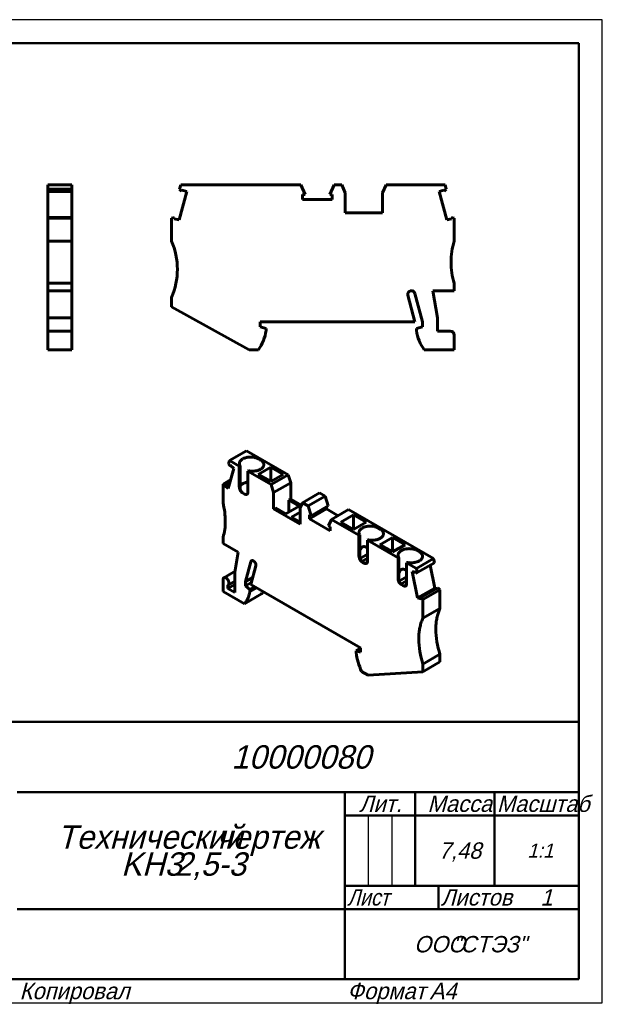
# Model space of a CAD drawing. Header units: millimetres. Extents: x 0 to 297, y 0 to 210.
# Tile 2 of 2: x 173 to 297, y 0 to 210. Entities that reach past the tile are written whole.
import ezdxf

# ---------------------------------------------------------------- set-up
doc = ezdxf.new("R2010")
doc.units = ezdxf.units.MM
doc.styles.add('TextStyle_2', font='T-FLEX Type A.TTF', dxfattribs={"oblique": 15, "height": 3.5})
doc.styles.add('TextStyle_4', font='T-FLEX Type A.TTF', dxfattribs={"width": 0.883061, "oblique": 15, "height": 3.5})
doc.styles.add('TextStyle_6', font='T-FLEX Type A.TTF', dxfattribs={"width": 0.98844, "oblique": 15, "height": 3.5})
doc.styles.add('TextStyle_7', font='T-FLEX Type A.TTF', dxfattribs={"oblique": 15, "height": 5})
doc.styles.add('TextStyle_8', font='T-FLEX Type A.TTF', dxfattribs={"oblique": 15, "height": 3})
doc.styles.add('TextStyle_9', font='T-FLEX Type A.TTF', dxfattribs={"oblique": 15, "height": 3.5})

# ---------------------------------------------------------------- blocks, each defined once
blk = doc.blocks.new('_FR1Страница_1')
at = {"color": 7, "linetype": 'Continuous', "lineweight": 25}
for p, q in [((297, 210), (0, 210)), ((297, 0), (297, 210)), ((247, 40), (247, 25)), ((252, 40), (252, 25)), ((242, 20), (292, 20)), ((262, 20), (262, 20)), ((0, 0), (297, 0))]:
    blk.add_line(p, q, dxfattribs=at)
at = {"color": 7, "linetype": 'Continuous', "lineweight": 50}
for p, q in [((20, 205), (292, 205)), ((292, 205), (292, 5)), ((107, 60), (292, 60)), ((172, 45), (292, 45)), ((242, 45), (242, 5)), ((257, 45), (257, 25)), ((274, 45), (274, 25)), ((242, 40), (292, 40)), ((242, 25), (292, 25)), ((262, 25), (262, 20)), ((172, 20), (292, 20)), ((292, 5), (20, 5))]:
    blk.add_line(p, q, dxfattribs=at)
at = {"color": 7, "oblique": 15}
for s, height, style, p in [('10000080', 5, 'TextStyle_7', (217.77, 50)), ('Лит.', 3.5, 'TextStyle_2', (245.03, 40.76)), ('Масса', 3.5, 'TextStyle_2', (259.65, 40.76)), ('Технический', 5, 'TextStyle_7', (180.55, 32.88)), ('чертеж', 5, 'TextStyle_7', (214.51, 32.88)), ('7,48', 3.5, 'TextStyle_2', (262.03, 30.75)), ('1:1', 3, 'TextStyle_8', (280.99, 31)), ('KH3', 5, 'TextStyle_7', (194.18, 27.12)), ('2,5-3', 5, 'TextStyle_7', (205.62, 27.12)), ('Листов', 3.5, 'TextStyle_2', (262.5, 20.75)), ('1', 3.5, 'TextStyle_9', (283.78, 20.75)), ('ООО', 3.5, 'TextStyle_2', (256.78, 10.75)), ('"СТЭЗ"', 3.5, 'TextStyle_2', (265.03, 10.75)), ('Копировал', 3.5, 'TextStyle_2', (172.5, 0.75)), ('Формат', 3.5, 'TextStyle_2', (242.5, 0.75)), ('A4', 3.5, 'TextStyle_2', (260.12, 0.75))]:
    blk.add_text(s, height=height, dxfattribs=dict(at, style=style)).set_placement(p)
for s, style, width, p in [('Масштаб', 'TextStyle_6', 0.98844, (274.5, 40.76)), ('Лист', 'TextStyle_4', 0.883061, (242.5, 20.75))]:
    blk.add_text(s, height=3.5, dxfattribs=dict(at, style=style, width=width)).set_placement(p)
blk = doc.blocks.new('Страница_1')
at = {"color": 7, "linetype": 'Continuous', "lineweight": 60}
for p, q in [((178.536, 174.729), (183.686, 174.729)), ((178.536, 174.729), (178.536, 173.767)), ((183.686, 174.729), (183.686, 173.767)), ((206.936, 174.729), (206.678, 173.767)), ((232.567, 174.729), (206.936, 174.729)), ((233.492, 172.624), (232.567, 174.729)), ((239.686, 174.729), (238.761, 172.624)), ((239.686, 174.729), (241.358, 174.729)), ((241.358, 174.729), (242.076, 173.029)), ((250.076, 173.029), (250.795, 174.729)), ((250.795, 174.729), (263.416, 174.729)), ((263.416, 174.729), (263.674, 173.767)), ((178.536, 173.334), (178.536, 173.767)), ((178.536, 173.767), (183.686, 173.767)), ((183.686, 173.334), (178.536, 173.334)), ((178.536, 173.332), (178.536, 173.32)), ((178.536, 167.752), (178.536, 173.32)), ((178.536, 173.32), (183.686, 173.32)), ((183.686, 173.334), (183.686, 173.767)), ((183.686, 173.332), (183.686, 173.32)), ((183.686, 167.752), (183.686, 173.32)), ((206.578, 167.21), (208.215, 173.32)), ((207.111, 173.334), (206.678, 173.767)), ((207.182, 173.597), (207.111, 173.334)), ((208.215, 173.32), (207.182, 173.597)), ((233.492, 172.624), (232.964, 172.624)), ((232.964, 172.624), (232.964, 171.554)), ((239.289, 172.624), (238.761, 172.624)), ((239.289, 171.554), (239.289, 172.624)), ((242.076, 168.729), (242.076, 173.029)), ((250.076, 173.029), (250.076, 168.729)), ((263.171, 173.597), (262.137, 173.32)), ((263.774, 167.21), (262.137, 173.32)), ((263.241, 173.334), (263.171, 173.597)), ((263.241, 173.334), (263.674, 173.767)), ((232.964, 171.554), (239.289, 171.554)), ((242.076, 168.729), (250.076, 168.729)), ((178.536, 167.75), (178.536, 167.579)), ((178.536, 167.75), (183.686, 167.75)), ((178.536, 162.679), (178.536, 167.579)), ((183.686, 167.579), (178.536, 167.579)), ((183.686, 167.75), (183.686, 167.579)), ((183.686, 162.679), (183.686, 167.579)), ((204.976, 167.579), (205.615, 167.75)), ((204.976, 167.579), (204.976, 162.679)), ((205.615, 167.75), (205.545, 167.487)), ((205.545, 167.487), (206.578, 167.21)), ((263.774, 167.21), (264.808, 167.487)), ((264.808, 167.487), (264.737, 167.75)), ((264.737, 167.75), (265.376, 167.579)), ((265.376, 162.679), (265.376, 167.579)), ((178.536, 158.179), (178.536, 162.679)), ((178.536, 162.679), (183.686, 162.679)), ((183.686, 158.179), (183.686, 162.679)), ((178.536, 153.679), (178.536, 158.179)), ((183.686, 153.679), (183.686, 158.179)), ((178.536, 153.679), (183.686, 153.679)), ((178.536, 152.079), (178.536, 153.679)), ((183.686, 152.079), (183.686, 153.679)), ((265.376, 152.079), (265.376, 153.679)), ((183.686, 152.079), (178.536, 152.079)), ((178.536, 146.341), (178.536, 152.079)), ((183.686, 146.341), (183.686, 152.079)), ((258.576, 145.479), (256.967, 151.486)), ((260.764, 152.079), (265.376, 152.079)), ((261.776, 146.341), (260.764, 152.079)), ((204.976, 150.679), (204.976, 148.679)), ((256.976, 145.479), (255.448, 151.183)), ((204.976, 148.679), (221.559, 139.479)), ((178.536, 143.479), (178.536, 146.341)), ((178.536, 146.341), (183.686, 146.341)), ((183.686, 143.481), (183.686, 146.341)), ((223.876, 145.479), (256.976, 145.479)), ((223.876, 144.379), (223.876, 145.479)), ((258.576, 145.479), (258.576, 144.379)), ((261.776, 143.479), (261.776, 146.341)), ((178.536, 142.579), (178.536, 143.479)), ((179.536, 143.479), (178.536, 143.479)), ((183.686, 143.479), (179.537, 143.479)), ((183.686, 143.479), (183.686, 142.579)), ((225.176, 144.031), (223.876, 144.379)), ((225.176, 143.579), (225.176, 144.031)), ((258.576, 144.379), (257.276, 144.031)), ((257.276, 144.031), (257.276, 143.579)), ((264.476, 143.479), (261.776, 143.479)), ((178.536, 139.479), (178.536, 142.579)), ((183.686, 139.479), (183.686, 142.579)), ((265.376, 139.479), (265.376, 142.579)), ((183.686, 139.479), (178.536, 139.479)), ((221.559, 139.479), (223.517, 139.479)), ((258.935, 139.479), (265.376, 139.479)), ((220.998, 117.928), (217.357, 115.825)), ((229.923, 112.775), (220.998, 117.928)), ((217.357, 115.825), (217.174, 115.145)), ((219.453, 114.615), (217.357, 115.825)), ((223.979, 115.921), (223.554, 116.166)), ((217.103, 109.833), (218.261, 114.153)), ((217.48, 114.615), (217.174, 115.145)), ((217.48, 114.615), (217.53, 114.801)), ((217.48, 114.615), (217.637, 114.705)), ((217.53, 114.801), (218.261, 114.153)), ((219.607, 114.704), (219.453, 114.615)), ((219.453, 110.124), (219.453, 114.615)), ((219.607, 110.213), (219.607, 114.704)), ((221.292, 113.554), (221.446, 113.643)), ((223.466, 112.87), (226.153, 114.421)), ((226.153, 114.421), (226.153, 111.318)), ((226.153, 114.421), (228.84, 112.87)), ((215.971, 110.788), (217.613, 111.736)), ((221.292, 113.554), (221.292, 109.063)), ((226.281, 110.673), (221.292, 113.554)), ((226.153, 111.318), (223.466, 112.87)), ((228.84, 112.87), (226.153, 111.318)), ((226.281, 110.673), (229.923, 112.775)), ((230.431, 111.094), (229.923, 112.775)), ((215.971, 106.787), (215.971, 110.788)), ((216.422, 110.667), (215.971, 110.788)), ((216.373, 110.481), (217.443, 111.098)), ((216.373, 110.481), (216.422, 110.667)), ((217.103, 109.833), (216.373, 110.481)), ((217.492, 111.284), (216.422, 110.667)), ((226.789, 108.991), (226.281, 110.673)), ((230.431, 111.094), (226.789, 108.991)), ((230.431, 111.094), (230.431, 107.583)), ((220.584, 108.655), (220.16, 108.9)), ((226.789, 105.481), (226.789, 108.991)), ((230.431, 107.583), (230.024, 107.348)), ((230.024, 107.348), (230.024, 104.776)), ((232.252, 106.062), (230.024, 107.348)), ((232.7, 106.273), (230.431, 107.583)), ((232.954, 106.82), (236.596, 108.923)), ((234.136, 106.138), (237.778, 108.24)), ((237.778, 108.24), (236.596, 108.923)), ((237.778, 108.24), (238.432, 106.144)), ((227.196, 105.715), (226.789, 105.481)), ((232.446, 102.215), (226.789, 105.481)), ((229.423, 104.429), (227.196, 105.715)), ((232.252, 106.062), (229.423, 104.429)), ((232.954, 106.82), (232.446, 105.725)), ((232.446, 102.215), (232.446, 105.725)), ((234.136, 106.138), (232.954, 106.82)), ((234.136, 106.138), (234.791, 104.041)), ((234.417, 103.383), (238.059, 105.486)), ((238.432, 106.144), (234.791, 104.041)), ((238.059, 105.486), (238.059, 105.928)), ((240.567, 104.038), (238.059, 105.486)), ((239.171, 103.231), (242.812, 105.334)), ((242.812, 105.334), (260.935, 94.87)), ((230.625, 103.735), (232.446, 104.786)), ((230.625, 103.735), (232.446, 102.684)), ((234.417, 104.257), (234.791, 104.041)), ((234.417, 103.383), (234.417, 104.257)), ((238.89, 100.801), (234.417, 103.383)), ((238.516, 101.89), (239.171, 103.231)), ((239.171, 103.231), (245.015, 99.857)), ((241.144, 102.664), (243.831, 104.215)), ((243.831, 101.112), (243.831, 104.215)), ((243.831, 104.215), (246.518, 102.664)), ((238.516, 101.89), (238.89, 101.675)), ((238.89, 101.675), (238.89, 100.801)), ((243.831, 101.112), (241.144, 102.664)), ((246.518, 102.664), (243.831, 101.112)), ((249.116, 101.408), (249.541, 101.163)), ((215.971, 98.132), (215.971, 99.438)), ((245.169, 99.946), (245.015, 99.857)), ((245.015, 99.857), (245.015, 95.366)), ((245.169, 99.946), (245.169, 95.455)), ((246.854, 98.795), (247.008, 98.885)), ((252.174, 99.398), (249.487, 97.846)), ((252.174, 99.398), (252.174, 96.295)), ((254.861, 97.846), (252.174, 99.398)), ((219.232, 96.249), (215.971, 98.132)), ((253.359, 95.04), (246.854, 98.795)), ((246.854, 94.305), (246.854, 98.795)), ((249.487, 97.846), (252.174, 96.295)), ((252.174, 96.295), (254.861, 97.846)), ((218.516, 91.977), (219.232, 96.249)), ((245.243, 94.889), (246.854, 95.819)), ((245.271, 94.792), (245.298, 94.77)), ((246.854, 94.967), (245.592, 94.239)), ((253.513, 95.129), (253.359, 95.04)), ((253.359, 95.04), (253.359, 90.549)), ((253.513, 95.129), (253.513, 90.638)), ((260.935, 94.87), (257.294, 92.768)), ((257.46, 96.591), (257.884, 96.346)), ((260.935, 94.87), (261.118, 93.979)), ((220.779, 89.967), (221.917, 94.215)), ((221.91, 89.314), (222.991, 93.347)), ((245.722, 94.141), (246.146, 93.896)), ((246.839, 94.154), (246.289, 93.836)), ((255.197, 93.978), (255.352, 94.067)), ((255.197, 89.487), (255.197, 93.978)), ((257.294, 92.768), (255.197, 93.978)), ((257.294, 92.768), (257.476, 91.876)), ((257.476, 91.876), (261.118, 93.979)), ((261.189, 88.585), (260.194, 93.446)), ((218.548, 92.168), (216.157, 90.787)), ((218.516, 87.599), (218.516, 91.977)), ((222.324, 90.859), (220.779, 89.967)), ((253.587, 90.072), (255.197, 91.001)), ((257.547, 86.482), (256.39, 92.139)), ((256.39, 92.139), (257.12, 91.943)), ((257.12, 91.943), (257.17, 91.7)), ((257.17, 91.7), (257.476, 91.876)), ((215.971, 87.844), (215.971, 90.375)), ((218.516, 89.314), (217.031, 88.457)), ((217.031, 89.215), (217.031, 88.457)), ((217.031, 88.457), (218.516, 87.599)), ((217.057, 89.228), (218.516, 90.071)), ((220.779, 89.967), (220.779, 89.069)), ((220.779, 89.069), (222.04, 89.797)), ((220.779, 89.069), (221.698, 88.254)), ((221.698, 88.254), (222.722, 88.845)), ((223.042, 88.661), (221.698, 87.885)), ((245.316, 75.801), (221.91, 89.314)), ((253.615, 89.975), (253.642, 89.952)), ((255.197, 90.149), (253.936, 89.421)), ((254.066, 89.324), (254.49, 89.079)), ((255.183, 89.336), (254.633, 89.019)), ((261.189, 88.585), (257.547, 86.482)), ((258.228, 86.53), (261.87, 88.633)), ((261.597, 88.475), (261.189, 88.585)), ((262.321, 88.232), (261.87, 88.633)), ((220.525, 85.215), (215.971, 87.844)), ((220.525, 85.215), (224.167, 87.317)), ((221.698, 88.254), (221.698, 87.885)), ((258.278, 86.287), (257.547, 86.482)), ((258.68, 86.129), (258.228, 86.53)), ((258.228, 86.53), (258.278, 86.287)), ((258.68, 86.129), (262.321, 88.232)), ((262.321, 88.232), (262.321, 84.231)), ((258.68, 86.129), (258.68, 82.129)), ((262.321, 84.231), (258.68, 82.129)), ((245.316, 74.903), (245.316, 75.801)), ((244.396, 75.149), (245.316, 75.68)), ((244.396, 74.78), (244.396, 75.149)), ((244.396, 75.149), (245.316, 74.903)), ((262.321, 74.433), (258.68, 72.331)), ((262.321, 74.433), (262.321, 72.8)), ((262.321, 72.8), (258.68, 70.698)), ((258.68, 72.331), (258.68, 70.698)), ((246.954, 69.956), (245.569, 70.755)), ((258.68, 70.698), (246.954, 69.956))]:
    blk.add_line(p, q, dxfattribs=at)
at = {"color": 7, "lineweight": 60, "flags": 128}
for points in [[(219.607, 114.704), (219.563, 114.779), (219.527, 114.855), (219.498, 114.932), (219.477, 115.011), (219.463, 115.089), (219.457, 115.168), (219.46, 115.247), (219.469, 115.326), (219.487, 115.404), (219.512, 115.482), (219.545, 115.559), (219.586, 115.634), (219.634, 115.708), (219.689, 115.781), (219.751, 115.851), (219.82, 115.919), (219.896, 115.985), (219.978, 116.048), (220.066, 116.109), (220.16, 116.166)], [(220.16, 116.166), (220.258, 116.22), (220.361, 116.27), (220.468, 116.317), (220.58, 116.36), (220.696, 116.399), (220.816, 116.435), (220.939, 116.467), (221.065, 116.495), (221.193, 116.518), (221.323, 116.538), (221.455, 116.553), (221.589, 116.564), (221.723, 116.57), (221.857, 116.572), (221.992, 116.57), (222.126, 116.564), (222.259, 116.553), (222.391, 116.538), (222.522, 116.518), (222.65, 116.495), (222.776, 116.467), (222.899, 116.435), (223.018, 116.399), (223.134, 116.36), (223.246, 116.317), (223.354, 116.27), (223.457, 116.22), (223.554, 116.166)], [(223.979, 113.962), (224.071, 114.018), (224.158, 114.078), (224.239, 114.14), (224.314, 114.204), (224.382, 114.271), (224.444, 114.34), (224.499, 114.411), (224.547, 114.484), (224.588, 114.558), (224.621, 114.633), (224.648, 114.71), (224.666, 114.787), (224.678, 114.864), (224.682, 114.942), (224.678, 115.019), (224.666, 115.097), (224.648, 115.174), (224.621, 115.25), (224.588, 115.325), (224.547, 115.399), (224.499, 115.472), (224.444, 115.543), (224.382, 115.612), (224.314, 115.679), (224.239, 115.744), (224.158, 115.806), (224.071, 115.865), (223.979, 115.921)], [(221.446, 113.643), (221.576, 113.617), (221.708, 113.596), (221.841, 113.58), (221.977, 113.567), (222.113, 113.559), (222.25, 113.556), (222.386, 113.557), (222.523, 113.563), (222.659, 113.573), (222.793, 113.588), (222.926, 113.607), (223.057, 113.63), (223.185, 113.658), (223.311, 113.69), (223.432, 113.726), (223.551, 113.766), (223.665, 113.809), (223.774, 113.857), (223.879, 113.908), (223.979, 113.962)], [(219.453, 110.124), (219.455, 110.059), (219.462, 109.992), (219.473, 109.922), (219.488, 109.852), (219.507, 109.781), (219.53, 109.709), (219.557, 109.638), (219.588, 109.566), (219.623, 109.496), (219.66, 109.427), (219.701, 109.36), (219.745, 109.295), (219.791, 109.233), (219.839, 109.174), (219.89, 109.118), (219.942, 109.066), (219.995, 109.017), (220.05, 108.974), (220.105, 108.934), (220.16, 108.9)], [(219.607, 110.36), (219.64, 110.41), (219.695, 110.481), (219.757, 110.55), (219.825, 110.617), (219.9, 110.681), (219.981, 110.743), (220.068, 110.803), (220.16, 110.859)], [(219.607, 110.213), (219.608, 110.158), (219.611, 110.1), (219.615, 110.041), (219.621, 109.98), (219.629, 109.917), (219.638, 109.854), (219.652, 109.777), (219.668, 109.699), (219.688, 109.622), (219.71, 109.546), (219.735, 109.471), (219.764, 109.398), (219.795, 109.327), (219.83, 109.259), (219.868, 109.194), (219.91, 109.133), (219.947, 109.085), (219.986, 109.04), (220.027, 108.999), (220.069, 108.962), (220.114, 108.929), (220.16, 108.9)], [(220.16, 110.859), (220.258, 110.913), (220.361, 110.963), (220.468, 111.009), (220.58, 111.053), (220.696, 111.092), (220.816, 111.128), (220.939, 111.16), (221.065, 111.187), (221.193, 111.211), (221.292, 111.226)], [(220.584, 108.655), (220.636, 108.627), (220.687, 108.604), (220.737, 108.586), (220.787, 108.572), (220.835, 108.563), (220.882, 108.559), (220.928, 108.559), (220.972, 108.564), (221.013, 108.574), (221.053, 108.589), (221.09, 108.608), (221.125, 108.632), (221.156, 108.661), (221.185, 108.693), (221.21, 108.73), (221.232, 108.77), (221.251, 108.814), (221.267, 108.862), (221.278, 108.913), (221.286, 108.966)], [(245.169, 99.946), (245.125, 100.021), (245.089, 100.097), (245.06, 100.174), (245.039, 100.252), (245.025, 100.331), (245.019, 100.41), (245.021, 100.489), (245.031, 100.568), (245.049, 100.646), (245.074, 100.724), (245.107, 100.801), (245.148, 100.876), (245.196, 100.95), (245.251, 101.023), (245.313, 101.093), (245.382, 101.161), (245.458, 101.227), (245.54, 101.29), (245.628, 101.351), (245.722, 101.408)], [(245.722, 101.408), (245.82, 101.462), (245.923, 101.512), (246.03, 101.559), (246.142, 101.602), (246.258, 101.641), (246.378, 101.677), (246.501, 101.709), (246.627, 101.736), (246.755, 101.76), (246.885, 101.779), (247.017, 101.795), (247.15, 101.805), (247.285, 101.812), (247.419, 101.814), (247.554, 101.812), (247.688, 101.805), (247.821, 101.795), (247.953, 101.779), (248.084, 101.76), (248.212, 101.736), (248.338, 101.709), (248.461, 101.677), (248.58, 101.641), (248.696, 101.602), (248.808, 101.559), (248.916, 101.512), (249.018, 101.462), (249.116, 101.408)], [(249.541, 99.204), (249.633, 99.26), (249.72, 99.32), (249.801, 99.382), (249.876, 99.446), (249.944, 99.513), (250.006, 99.582), (250.061, 99.653), (250.109, 99.726), (250.15, 99.8), (250.183, 99.875), (250.21, 99.951), (250.228, 100.028), (250.24, 100.106), (250.243, 100.183), (250.24, 100.261), (250.228, 100.339), (250.21, 100.416), (250.183, 100.492), (250.15, 100.567), (250.109, 100.641), (250.061, 100.714), (250.006, 100.785), (249.944, 100.854), (249.876, 100.921), (249.801, 100.985), (249.72, 101.047), (249.633, 101.107), (249.541, 101.163)], [(247.008, 98.885), (247.137, 98.859), (247.269, 98.838), (247.403, 98.821), (247.538, 98.809), (247.675, 98.801), (247.812, 98.798), (247.948, 98.799), (248.085, 98.805), (248.221, 98.815), (248.355, 98.83), (248.488, 98.849), (248.619, 98.872), (248.747, 98.9), (248.872, 98.932), (248.994, 98.968), (249.113, 99.007), (249.227, 99.051), (249.336, 99.099), (249.441, 99.149), (249.541, 99.204)], [(245.722, 97.348), (245.668, 97.314), (245.616, 97.274), (245.566, 97.228), (245.517, 97.177), (245.47, 97.121), (245.424, 97.058), (245.381, 96.991), (245.34, 96.917), (245.302, 96.838), (245.265, 96.754), (245.231, 96.665), (245.199, 96.571), (245.169, 96.468)], [(246.854, 97.1), (246.827, 97.121), (246.746, 97.182), (246.665, 97.236), (246.586, 97.284), (246.507, 97.325), (246.433, 97.359), (246.361, 97.387), (246.29, 97.409), (246.22, 97.425), (246.151, 97.435), (246.085, 97.44), (246.02, 97.438), (245.956, 97.431), (245.895, 97.419), (245.835, 97.4), (245.778, 97.377), (245.722, 97.348)], [(254.066, 96.591), (254.164, 96.644), (254.267, 96.694), (254.374, 96.741), (254.486, 96.784), (254.602, 96.824), (254.722, 96.86), (254.845, 96.891), (254.97, 96.919), (255.099, 96.943), (255.229, 96.962), (255.361, 96.977), (255.494, 96.988), (255.628, 96.995), (255.763, 96.997), (255.898, 96.995), (256.032, 96.988), (256.165, 96.977), (256.297, 96.962), (256.427, 96.943), (256.556, 96.919), (256.681, 96.891), (256.804, 96.86), (256.924, 96.824), (257.04, 96.784), (257.152, 96.741), (257.259, 96.694), (257.362, 96.644), (257.46, 96.591)], [(245.722, 94.141), (245.671, 94.173), (245.62, 94.209), (245.57, 94.249), (245.52, 94.292), (245.472, 94.339), (245.424, 94.389), (245.379, 94.442), (245.335, 94.498), (245.293, 94.557), (245.254, 94.617), (245.216, 94.679), (245.182, 94.743), (245.15, 94.807), (245.122, 94.873), (245.096, 94.939), (245.074, 95.005), (245.055, 95.071), (245.04, 95.136), (245.028, 95.201), (245.02, 95.264)], [(245.172, 95.351), (245.177, 95.285), (245.183, 95.218), (245.192, 95.148), (245.203, 95.078), (245.216, 95.007), (245.232, 94.935), (245.25, 94.864), (245.27, 94.794), (245.293, 94.725), (245.319, 94.657), (245.347, 94.591), (245.378, 94.527), (245.412, 94.465), (245.449, 94.407), (245.488, 94.352), (245.53, 94.301), (245.575, 94.254), (245.622, 94.212), (245.671, 94.174), (245.722, 94.141)], [(245.298, 94.77), (245.361, 94.642), (245.425, 94.515), (245.491, 94.389), (245.548, 94.283)], [(253.513, 95.129), (253.469, 95.204), (253.433, 95.28), (253.404, 95.357), (253.383, 95.435), (253.369, 95.514), (253.363, 95.593), (253.365, 95.672), (253.375, 95.751), (253.393, 95.829), (253.418, 95.907), (253.451, 95.983), (253.492, 96.059), (253.54, 96.133), (253.595, 96.205), (253.657, 96.276), (253.726, 96.344), (253.802, 96.41), (253.884, 96.473), (253.972, 96.533), (254.066, 96.591)], [(257.884, 94.386), (257.977, 94.443), (258.064, 94.502), (258.145, 94.564), (258.219, 94.629), (258.288, 94.696), (258.35, 94.765), (258.405, 94.836), (258.453, 94.909), (258.494, 94.983), (258.527, 95.058), (258.553, 95.134), (258.572, 95.211), (258.584, 95.288), (258.587, 95.366), (258.584, 95.444), (258.572, 95.521), (258.553, 95.598), (258.527, 95.674), (258.494, 95.75), (258.453, 95.824), (258.405, 95.896), (258.35, 95.967), (258.288, 96.036), (258.219, 96.103), (258.145, 96.168), (258.064, 96.23), (257.977, 96.289), (257.884, 96.346)], [(222.626, 94.262), (222.589, 94.294), (222.552, 94.324), (222.515, 94.351), (222.477, 94.375), (222.44, 94.397), (222.402, 94.415), (222.365, 94.43), (222.328, 94.443), (222.292, 94.452), (222.256, 94.458), (222.221, 94.46), (222.188, 94.46), (222.156, 94.456), (222.125, 94.449), (222.095, 94.439), (222.067, 94.425), (222.041, 94.409), (222.017, 94.389), (221.995, 94.367), (221.975, 94.342), (221.957, 94.314), (221.941, 94.283), (221.928, 94.25), (221.917, 94.215)], [(223.008, 93.485), (223.006, 93.534), (223.001, 93.584), (222.992, 93.636), (222.98, 93.689), (222.965, 93.742), (222.947, 93.796), (222.925, 93.849), (222.901, 93.902), (222.874, 93.954), (222.844, 94.004), (222.812, 94.053), (222.778, 94.1), (222.742, 94.145), (222.705, 94.187), (222.666, 94.226), (222.626, 94.262)], [(246.854, 94.305), (246.851, 94.242), (246.845, 94.182), (246.834, 94.125), (246.819, 94.072), (246.8, 94.023), (246.776, 93.979), (246.749, 93.938), (246.718, 93.903), (246.684, 93.872), (246.646, 93.847), (246.606, 93.827), (246.562, 93.812), (246.516, 93.803), (246.467, 93.8), (246.417, 93.802), (246.365, 93.81), (246.311, 93.824), (246.257, 93.843), (246.202, 93.867), (246.146, 93.896)], [(246.678, 93.868), (246.67, 93.864), (246.615, 93.843), (246.558, 93.827), (246.5, 93.818), (246.441, 93.815), (246.391, 93.817), (246.341, 93.824), (246.292, 93.835), (246.242, 93.851), (246.194, 93.872), (246.146, 93.896)], [(255.197, 92.283), (255.171, 92.304), (255.09, 92.364), (255.009, 92.418), (254.929, 92.466), (254.851, 92.508), (254.777, 92.542), (254.705, 92.569), (254.633, 92.591), (254.564, 92.607), (254.495, 92.618), (254.428, 92.622), (254.363, 92.621), (254.3, 92.614), (254.239, 92.601), (254.179, 92.583), (254.122, 92.559), (254.066, 92.531)], [(255.352, 94.067), (255.481, 94.042), (255.613, 94.021), (255.747, 94.004), (255.882, 93.992), (256.019, 93.984), (256.155, 93.981), (256.292, 93.982), (256.429, 93.988), (256.565, 93.998), (256.699, 94.012), (256.832, 94.031), (256.963, 94.055), (257.091, 94.082), (257.216, 94.114), (257.338, 94.15), (257.456, 94.19), (257.571, 94.234), (257.68, 94.281), (257.785, 94.332), (257.884, 94.386)], [(217.243, 89.64), (217.241, 89.699), (217.236, 89.76), (217.226, 89.822), (217.212, 89.886), (217.195, 89.95), (217.174, 90.014), (217.15, 90.079), (217.122, 90.143), (217.091, 90.206), (217.057, 90.268), (217.02, 90.328), (216.981, 90.386), (216.94, 90.442), (216.896, 90.496), (216.851, 90.546), (216.804, 90.593), (216.756, 90.637), (216.707, 90.676), (216.657, 90.712), (216.607, 90.743), (216.557, 90.769), (216.507, 90.791), (216.458, 90.808), (216.41, 90.82), (216.363, 90.827), (216.318, 90.829), (216.275, 90.826), (216.233, 90.818), (216.194, 90.805), (216.157, 90.787), (216.123, 90.765), (216.092, 90.737), (216.064, 90.705), (216.04, 90.669), (216.019, 90.629), (216.002, 90.584), (215.988, 90.537), (215.978, 90.486), (215.973, 90.432), (215.971, 90.375)], [(254.066, 92.531), (254.012, 92.496), (253.96, 92.457), (253.909, 92.411), (253.86, 92.36), (253.813, 92.303), (253.768, 92.241), (253.725, 92.173), (253.684, 92.1), (253.646, 92.021), (253.609, 91.937), (253.575, 91.848), (253.543, 91.753), (253.513, 91.65)], [(253.516, 90.534), (253.521, 90.468), (253.527, 90.4), (253.536, 90.331), (253.547, 90.26), (253.56, 90.189), (253.576, 90.118), (253.594, 90.047), (253.614, 89.977), (253.637, 89.907), (253.663, 89.839), (253.691, 89.773), (253.722, 89.709), (253.756, 89.648), (253.793, 89.59), (253.832, 89.535), (253.874, 89.484), (253.919, 89.437), (253.966, 89.394), (254.015, 89.357), (254.066, 89.324)], [(217.031, 89.215), (217.063, 89.232), (217.093, 89.253), (217.121, 89.278), (217.146, 89.306), (217.168, 89.338), (217.188, 89.372), (217.205, 89.411), (217.219, 89.451), (217.229, 89.495), (217.237, 89.541), (217.242, 89.59), (217.243, 89.64)], [(254.066, 89.324), (254.015, 89.356), (253.964, 89.392), (253.914, 89.431), (253.864, 89.475), (253.815, 89.522), (253.768, 89.572), (253.723, 89.625), (253.679, 89.681), (253.637, 89.739), (253.597, 89.8), (253.56, 89.862), (253.526, 89.925), (253.494, 89.99), (253.466, 90.056), (253.44, 90.122), (253.418, 90.188), (253.399, 90.254), (253.384, 90.319), (253.372, 90.383), (253.364, 90.446)], [(253.642, 89.952), (253.705, 89.825), (253.769, 89.698), (253.835, 89.571), (253.891, 89.466)], [(255.197, 89.487), (255.195, 89.425), (255.189, 89.365), (255.178, 89.308), (255.163, 89.255), (255.144, 89.206), (255.12, 89.161), (255.093, 89.121), (255.062, 89.085), (255.028, 89.055), (254.99, 89.03), (254.949, 89.01), (254.906, 88.995), (254.86, 88.986), (254.811, 88.983), (254.761, 88.985), (254.709, 88.993), (254.655, 89.006), (254.601, 89.025), (254.546, 89.05), (254.49, 89.079)], [(255.021, 89.051), (255.014, 89.047), (254.959, 89.025), (254.902, 89.01), (254.844, 89.001), (254.785, 88.998), (254.735, 89), (254.685, 89.007), (254.635, 89.018), (254.586, 89.034), (254.538, 89.054), (254.49, 89.079)], [(220.525, 85.215), (220.626, 85.324), (220.723, 85.439), (220.816, 85.559), (220.905, 85.684), (220.989, 85.814), (221.069, 85.946), (221.144, 86.083), (221.216, 86.225), (221.283, 86.371), (221.347, 86.524), (221.407, 86.682), (221.462, 86.844), (221.513, 87.01), (221.559, 87.18), (221.601, 87.351), (221.638, 87.525), (221.67, 87.703), (221.698, 87.885)], [(224.167, 87.317), (224.267, 87.427), (224.364, 87.542), (224.457, 87.661), (224.546, 87.786), (224.549, 87.791)], [(262.321, 84.231), (262.226, 84.026), (262.136, 83.816), (262.052, 83.6), (261.972, 83.379), (261.898, 83.153), (261.831, 82.926), (261.768, 82.694), (261.711, 82.457), (261.66, 82.217), (261.613, 81.967), (261.571, 81.713), (261.535, 81.454), (261.504, 81.192), (261.479, 80.926), (261.46, 80.66), (261.447, 80.391), (261.439, 80.119), (261.436, 79.843)], [(258.68, 82.129), (258.585, 81.924), (258.495, 81.713), (258.41, 81.497), (258.331, 81.276), (258.257, 81.05), (258.189, 80.823), (258.127, 80.591), (258.07, 80.355), (258.018, 80.114), (257.971, 79.864), (257.929, 79.61), (257.893, 79.352), (257.863, 79.09), (257.838, 78.823), (257.819, 78.558), (257.805, 78.289), (257.797, 78.017), (257.794, 77.741)]]:
    blk.add_lwpolyline(points, dxfattribs=at)
at = {"color": 7, "linetype": 'Continuous', "lineweight": 60}
for centre, radius, start, end in [((191.228, 156.679), 15, 0, 23.57818), ((279.685, 158.179), 15, 162.5424, 180), ((279.685, 158.179), 15, 180, 197.4576), ((191.228, 156.679), 15, 336.42182, 0), ((256.124, 151.364), 0.7, 103.20048, 180), ((256.194, 151.279), 0.8, 15, 106.68328), ((256.124, 151.364), 0.7, 179.99999, 195), ((215.782, 144.995), 9.5, 324.50968, 351.4318), ((266.67, 144.995), 9.5, 188.5682, 215.49032), ((264.476, 142.579), 0.9, 360, 90), ((220.877, 109.14), 0.567, 238.90989, 294.78451), ((220.434, 109.061), 0.858, 353.64374, 0.10127), ((199.054, 102.69), 17.406, 0.46413, 13.61508), ((205.365, 102.697), 11.095, 342.91987, 0.6891), ((246.045, 95.368), 1.03, 180.08434, 185.8001), ((247.129, 95.457), 1.959, 180.05882, 183.10009), ((222.472, 93.48), 0.536, 345.58165, 0.50146), ((254.389, 90.55), 1.03, 180.08434, 185.8001), ((255.472, 90.64), 1.959, 180.05882, 183.10009), ((279.956, 80.097), 18.522, 180.78466, 197.80572), ((276.315, 77.995), 18.522, 180.78466, 197.80572), ((258.192, 76.617), 13.917, 187.58588, 204.91149)]:
    blk.add_arc(centre, radius, start, end, dxfattribs=at)
blk.add_blockref('_FR1Страница_1', (0, 0))

msp = doc.modelspace()

# ---------------------------------------------------------------- block references
msp.add_blockref('Страница_1', (0, 0))

doc.saveas('drawing.dxf')
